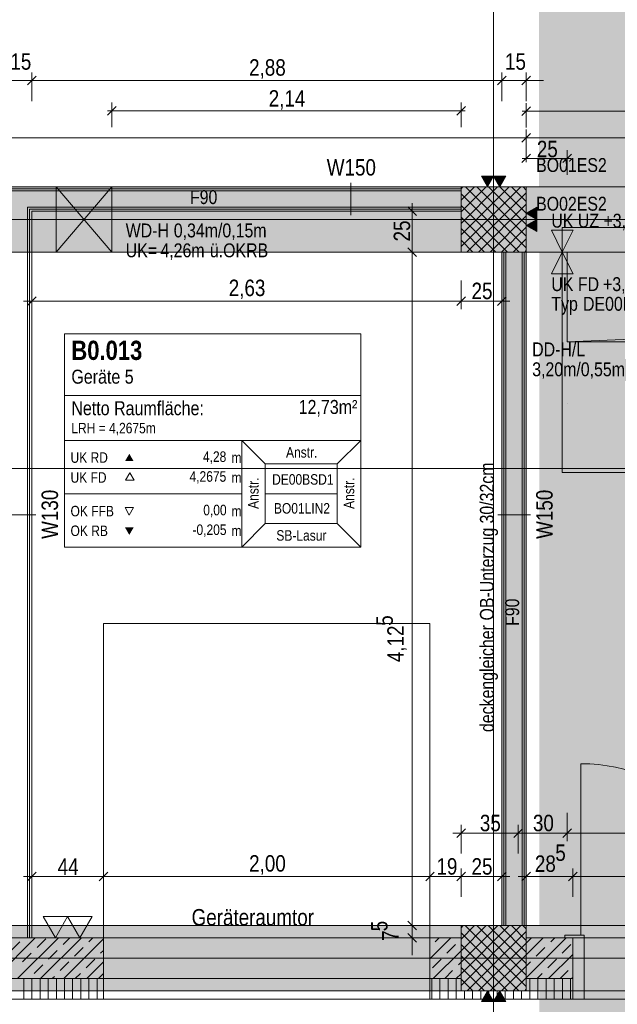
# Model space of a CAD drawing. Extents: x -720 to 300, y 62 to 1162.
# Tile 128 of 256: x -59 to 14, y 769 to 890. Entities that reach past the tile are written whole.
import ezdxf
from ezdxf.lldxf.tags import DXFTag

# ---------------------------------------------------------------- set-up
doc = ezdxf.new("R2010")
doc.units = 0
doc.layers.get('0').update_dxf_attribs({"lineweight": 13})
for name, color, linetype, lineweight, true_color in [('00 -Bauelemente -Dämmung innen', 7, 'Continuous', 9, 0xff7fe6), ('00 -Bauelemente -Gipskarton', 7, 'Continuous', 9, 0xff7fe6), ('00_Beschriftung UZ', 3, 'Continuous', 35, 0x00ff00), ('30 -33 Aussenwände- 3 Aussenstützen', 7, 'Continuous', 50, 0x0000dd), ('30 -34 Innenwände- 1 tragend', 7, 'Continuous', 13, 0xdd0806), ('30 -34 Innenwände- 11 Durchbruch', 4, 'Continuous', 9, 0x00ffff), ('30 -34 Innenwände- 2 nichttragend', 7, 'Continuous', 18, 0xff7fe6), ('30 -34 Innenwände- 4 Türen_Fenster', 7, 'Continuous', 15, 0x9955ff), ('30 -35 Decken- 1 Konstruktion-Träger- Stahlbeton', 7, 'Continuous', 13, 0x33aa00), ('30 -35 Decken- 11 Durchbruch', 5, 'Continuous', 15, 0x0000ff), ('70 -72 Beschriftung- 1 Beschriftung allgemein', 7, 'Continuous', 9, 0xff6633), ('70 -72 Beschriftung- 2 Beschriftung Bauteile', 7, 'Continuous', 9, 0x9999ff), ('70 -72 Beschriftung- 8 barrierefrei', 7, 'fein_strichliert-A06G93UC8I', 9, 0x888888), ('70 -75 Raumstempel- 1 Raumstempel', 7, 'Continuous', 25, 0xff6600), ('70 -76 Bemaßung- 2 Allgemein', 9, 'Continuous', 5, 0x808080), ('iwb_Layout BA_Markierung', 7, 'Continuous', 9, 0xbadcdc), ('iwb_Schraffur_F90_feuerbestaendig', 1, 'Continuous', 13, 0xff0000), ('iwb_Schraffur_Unterzug', 7, 'Continuous', 5, 0xffffcc), ('iwb_Sichtbeton', 2, 'Continuous', 50, 0xffff00), ('iwb_Sichtbeton-Shading', 2, 'Continuous', 50, 0xffff00)]:
    doc.layers.add(name, color=color, linetype=linetype, lineweight=lineweight, true_color=true_color)
for name, color, linetype, lineweight in [('70 -71 Achsen- 1 Gebäudeachsen', 7, 'STRICHPUNKT2-A06G93UB8I', 18), ('70 -73 Bauteildarst.- 2 verdeckt 0.15', 7, 'fein_strichliert-A06G93UC8I', 15), ('70 -75 Raumstempel- 3 Wandstempel', 7, 'Continuous', 50)]:
    doc.layers.add(name, color=color, linetype=linetype, lineweight=lineweight)
doc.styles.get("Standard").update_dxf_attribs({"font": 'ARIALN.TTF'})
tags = doc.linetypes.add('fein_strichliert-A06G93UC8I', pattern=[4, 1, -2, 1]).pattern_tags.tags
tags[8:9] = [DXFTag(74, 4), DXFTag(75, 0), DXFTag(340, '0'), DXFTag(46, 0.0), DXFTag(50, 0.0), DXFTag(44, 0.0), DXFTag(45, 0.0)]
tags[6:7] = [DXFTag(74, 4), DXFTag(75, 0), DXFTag(340, '0'), DXFTag(46, 0.0), DXFTag(50, 0.0), DXFTag(44, 0.0), DXFTag(45, 0.0)]
tags[4:5] = [DXFTag(74, 4), DXFTag(75, 0), DXFTag(340, '0'), DXFTag(46, 0.0), DXFTag(50, 0.0), DXFTag(44, 0.0), DXFTag(45, 0.0)]
tags = doc.linetypes.add('STRICHPUNKT2-A06G93UB8I', pattern=[12.7, 6.35, -3.175, 0, -3.175]).pattern_tags.tags
tags[10:11] = [DXFTag(74, 4), DXFTag(75, 0), DXFTag(340, '0'), DXFTag(46, 0.0), DXFTag(50, 0.0), DXFTag(44, 0.0), DXFTag(45, 0.0)]
tags[8:9] = [DXFTag(74, 4), DXFTag(75, 0), DXFTag(340, '0'), DXFTag(46, 0.0), DXFTag(50, 0.0), DXFTag(44, 0.0), DXFTag(45, 0.0)]
tags[6:7] = [DXFTag(74, 4), DXFTag(75, 0), DXFTag(340, '0'), DXFTag(46, 0.0), DXFTag(50, 0.0), DXFTag(44, 0.0), DXFTag(45, 0.0)]
tags[4:5] = [DXFTag(74, 4), DXFTag(75, 0), DXFTag(340, '0'), DXFTag(46, 0.0), DXFTag(50, 0.0), DXFTag(44, 0.0), DXFTag(45, 0.0)]

# ---------------------------------------------------------------- blocks, each defined once
blk = doc.blocks.new('Shading-A06G93SP8I', base_point=(-566.8, 777.11))
at = {"layer": 'iwb_Sichtbeton-Shading', "color": 51, "true_color": 0xffff7f}
for points in [[(-48.65, 777.71), (-48.65, 777.11), (-57.45, 777.71), (-57.45, 777.11)], [(-4.85, 777.71), (-4.85, 777.11), (-8.65, 777.71), (-8.65, 777.11)]]:
    blk.add_solid(points, dxfattribs=at)
blk = doc.blocks.new('Polygon-A06G93U58I')
at = {"color": 0, "linetype": 'ByBlock', "lineweight": -2, "ltscale": 0.13}
blk.add_solid([(4.85, 86.71), (4.69, 1083.81), (76.5, 86.52), (76.5, 1083.81)], dxfattribs=at)
blk = doc.blocks.new('Referenz-A06G93UD8I')
at = {"layer": '00 -Bauelemente -Dämmung innen', "color": 0, "linetype": 'Continuous', "lineweight": -2, "ltscale": 0.13}
for p, q in [((-4.85, 868.91), (-148.85, 868.91)), ((-4.85, 866.91), (-57.95, 866.91)), ((-57.95, 777.41), (-57.95, 866.91)), ((0.65, 778.91), (0.65, 861.41)), ((2.65, 778.91), (2.65, 861.41))]:
    blk.add_line(p, q, dxfattribs=at)
at = {"layer": '00 -Bauelemente -Gipskarton', "color": 0, "linetype": 'Continuous', "lineweight": -2, "ltscale": 0.13}
for p, q in [((-4.85, 869.41), (-148.85, 869.41)), ((-4.85, 869.16), (-148.85, 869.16)), ((-4.85, 868.91), (-148.85, 868.91)), ((-57.95, 777.41), (-57.95, 866.91)), ((-4.85, 866.91), (-57.95, 866.91)), ((-4.85, 866.66), (-57.7, 866.66)), ((-57.7, 777.41), (-57.7, 866.66)), ((-4.85, 866.41), (-57.45, 866.41)), ((-57.45, 777.41), (-57.45, 866.41)), ((0.15, 778.91), (0.15, 861.41)), ((0.4, 778.91), (0.4, 861.41)), ((0.65, 778.91), (0.65, 861.41)), ((2.65, 778.91), (2.65, 861.41)), ((2.9, 778.91), (2.9, 861.41)), ((3.15, 778.91), (3.15, 861.41))]:
    blk.add_line(p, q, dxfattribs=at)
at = {"layer": '30 -33 Aussenwände- 3 Aussenstützen', "color": 0, "lineweight": -2}
for p, q in [((-4.85, 869.16), (-4.61, 869.41)), ((-4.85, 867.75), (-3.19, 869.41)), ((-4.85, 866.34), (-1.78, 869.41)), ((-4.85, 864.92), (-0.36, 869.41)), ((-4.85, 863.51), (1.05, 869.41)), ((-4.85, 862.09), (2.47, 869.41)), ((-4.85, 868.53), (2.26, 861.41)), ((-4.32, 869.41), (3.15, 861.94)), ((-4.12, 861.41), (3.15, 868.68)), ((-2.91, 869.41), (3.15, 863.36)), ((-1.5, 869.41), (3.15, 864.77)), ((-0.08, 869.41), (3.15, 866.18)), ((1.33, 869.41), (3.15, 867.6)), ((2.75, 869.41), (3.15, 869.01)), ((-2.71, 861.41), (3.15, 867.27)), ((-4.85, 867.11), (0.85, 861.41)), ((-0.85, 866.41), (-0.85, 864.41)), ((-4.85, 865.7), (-0.57, 861.41)), ((-1.85, 865.41), (0.15, 865.41)), ((-1.29, 861.41), (3.15, 865.85)), ((-4.85, 864.28), (-1.98, 861.41)), ((0.12, 861.41), (3.15, 864.44)), ((-4.85, 862.87), (-3.39, 861.41)), ((1.54, 861.41), (3.15, 863.02)), ((-4.85, 861.46), (-4.81, 861.41)), ((2.95, 861.41), (3.15, 861.61)), ((-4.85, 778.65), (-4.6, 778.91)), ((-4.85, 777.24), (-3.18, 778.91)), ((-4.85, 775.83), (-1.77, 778.91)), ((-4.85, 774.41), (-0.35, 778.91)), ((-4.85, 773), (1.06, 778.91)), ((-4.85, 771.58), (2.48, 778.91)), ((-4.85, 778.02), (2.25, 770.91)), ((-4.33, 778.91), (3.15, 771.43)), ((-4.11, 770.91), (3.15, 778.17)), ((-2.92, 778.91), (3.15, 772.85)), ((-1.51, 778.91), (3.15, 774.26)), ((-0.09, 778.91), (3.15, 775.67)), ((1.32, 778.91), (3.15, 777.09)), ((2.74, 778.91), (3.15, 778.5)), ((-2.7, 770.91), (3.15, 776.76)), ((-4.85, 776.6), (0.84, 770.91)), ((-0.85, 775.91), (-0.85, 773.91)), ((-4.85, 775.19), (-0.58, 770.91)), ((-1.85, 774.91), (0.15, 774.91)), ((-1.28, 770.91), (3.15, 775.34)), ((-4.85, 773.77), (-1.99, 770.91)), ((0.13, 770.91), (3.15, 773.93)), ((-4.85, 772.36), (-3.4, 770.91)), ((1.55, 770.91), (3.15, 772.51)), ((-4.85, 770.95), (-4.82, 770.91)), ((2.96, 770.91), (3.15, 771.1))]:
    blk.add_line(p, q, dxfattribs=at)
at = {"layer": '30 -33 Aussenwände- 3 Aussenstützen', "color": 0, "linetype": 'Continuous', "lineweight": -2, "ltscale": 0.13}
for p, q in [((3.15, 869.41), (-4.85, 869.41)), ((-4.85, 869.41), (-4.85, 861.41)), ((3.15, 861.41), (3.15, 869.41)), ((-4.85, 861.41), (3.15, 861.41)), ((3.15, 778.91), (-4.85, 778.91)), ((-4.85, 778.91), (-4.85, 770.91)), ((3.15, 770.91), (3.15, 778.91)), ((-4.85, 770.91), (3.15, 770.91))]:
    blk.add_line(p, q, dxfattribs=at)
at = {"layer": '30 -34 Innenwände- 1 tragend', "color": 0, "lineweight": -2}
for p, q in [((-84.9, 777.41), (-48.65, 777.41)), ((-62.01, 772.41), (-57.01, 777.41)), ((-59.97, 775.86), (-58.91, 776.92)), ((-59.18, 772.41), (-54.18, 777.41)), ((-56.79, 776.21), (-55.73, 777.28)), ((-56.35, 772.41), (-51.35, 777.41)), ((-53.61, 776.57), (-52.76, 777.41)), ((-53.52, 772.41), (-48.65, 777.28)), ((-50.43, 776.92), (-49.94, 777.41)), ((-8.65, 774.85), (-6.1, 777.41)), ((-8.65, 777.41), (-4.85, 777.41)), ((-8, 776.92), (-7.51, 777.41)), ((3.15, 775.34), (5.22, 777.41)), ((3.15, 772.51), (8.05, 777.41)), ((3.15, 776.76), (3.8, 777.41)), ((3.15, 777.41), (8.85, 777.41)), ((6.14, 776.92), (6.63, 777.41)), ((8.85, 772.41), (8.85, 777.41)), ((-55.38, 774.8), (-54.32, 775.86)), ((-52.19, 775.15), (-51.13, 776.21)), ((-49.01, 775.51), (-48.65, 775.87)), ((-8.27, 772.41), (-4.85, 775.83)), ((-6.59, 775.51), (-5.53, 776.57)), ((4.37, 775.15), (5.43, 776.21)), ((7.56, 775.51), (8.62, 776.57)), ((-58.56, 774.45), (-57.5, 775.51)), ((-53.96, 773.39), (-52.9, 774.45)), ((-50.78, 773.74), (-49.72, 774.8)), ((-50.69, 772.41), (-48.65, 774.45)), ((-8.35, 773.74), (-7.29, 774.8)), ((-5.17, 774.09), (-4.85, 774.41)), ((3.15, 773.93), (3.67, 774.45)), ((5.79, 773.74), (6.85, 774.8)), ((5.87, 772.41), (8.85, 775.38)), ((-57.14, 773.03), (-56.08, 774.09)), ((-6.85, 772.41), (-5.88, 773.39)), ((7.29, 772.41), (8.26, 773.39)), ((-84.9, 772.41), (-48.65, 772.41)), ((-54.94, 772.41), (-54.67, 772.68)), ((-52.11, 772.41), (-51.49, 773.03)), ((-49.28, 772.41), (-48.65, 773.04)), ((-8.65, 772.41), (-4.85, 772.41)), ((-5.44, 772.41), (-4.85, 773)), ((3.15, 772.41), (8.85, 772.41)), ((4.46, 772.41), (5.08, 773.03)), ((8.7, 772.41), (8.85, 772.56))]:
    blk.add_line(p, q, dxfattribs=at)
at = {"layer": '30 -34 Innenwände- 1 tragend', "color": 0, "linetype": 'Continuous', "lineweight": -2, "ltscale": 0.13}
for p, q in [((-57.45, 777.41), (-48.65, 777.41)), ((-8.65, 777.41), (-4.85, 777.41)), ((-4.85, 777.41), (-4.85, 770.91)), ((3.15, 777.41), (8.85, 777.41)), ((3.15, 777.41), (3.15, 770.91)), ((-84.9, 769.91), (-48.65, 769.91)), ((-8.65, 769.91), (-4.85, 769.91)), ((3.15, 769.91), (8.85, 769.91))]:
    blk.add_line(p, q, dxfattribs=at)
at = {"layer": '30 -34 Innenwände- 11 Durchbruch', "color": 0, "linetype": 'Continuous', "lineweight": -2, "ltscale": 0.13}
for p, q in [((-54.45, 861.41), (-54.45, 869.41)), ((-54.45, 869.41), (-47.65, 861.41)), ((-47.65, 869.41), (-54.45, 861.41)), ((-54.45, 869.41), (-47.65, 869.41)), ((-47.65, 869.41), (-54.45, 861.41)), ((-47.65, 861.41), (-54.45, 869.41)), ((-47.65, 861.41), (-47.65, 869.41)), ((-54.45, 861.41), (-47.65, 861.41))]:
    blk.add_line(p, q, dxfattribs=at)
at = {"layer": '30 -34 Innenwände- 11 Durchbruch', "color": 0, "lineweight": -2}
for points in [[(-54.45, 861.41), (-54.45, 869.41), (-51.05, 865.41)], [(-47.65, 861.41), (-51.05, 865.41), (-47.65, 869.41)]]:
    blk.add_solid(points, dxfattribs=at)
at = {"layer": '30 -34 Innenwände- 2 nichttragend', "color": 0, "linetype": 'Continuous', "lineweight": -2, "ltscale": 0.13}
for p, q in [((-4.85, 869.41), (-148.85, 869.41)), ((-4.85, 869.41), (-4.85, 866.41)), ((-57.45, 777.41), (-57.45, 866.41)), ((-4.85, 866.41), (-57.45, 866.41)), ((3.15, 861.41), (0.15, 861.41)), ((0.15, 778.91), (0.15, 861.41)), ((3.15, 778.91), (3.15, 861.41)), ((3.15, 778.91), (0.15, 778.91)), ((3.15, 770.91), (-4.85, 770.91)), ((3.15, 769.91), (-4.85, 769.91))]:
    blk.add_line(p, q, dxfattribs=at)
at = {"layer": '30 -34 Innenwände- 2 nichttragend', "color": 0, "lineweight": -2}
for p, q in [((8.85, 777.41), (7.85, 777.41)), ((-84.9, 772.41), (-48.65, 772.41)), ((-58.43, 769.91), (-58.43, 772.41)), ((-57.43, 769.91), (-57.43, 772.41)), ((-56.43, 769.91), (-56.43, 772.41)), ((-55.43, 769.91), (-55.43, 772.41)), ((-54.43, 769.91), (-54.43, 772.41)), ((-53.43, 769.91), (-53.43, 772.41)), ((-52.43, 769.91), (-52.43, 772.41)), ((-51.43, 769.91), (-51.43, 772.41)), ((-50.43, 769.91), (-50.43, 772.41)), ((-49.43, 769.91), (-49.43, 772.41)), ((-8.65, 772.41), (-4.85, 772.41)), ((-8.43, 769.91), (-8.43, 772.41)), ((-7.43, 769.91), (-7.43, 772.41)), ((-6.43, 769.91), (-6.43, 772.41)), ((-5.43, 769.91), (-5.43, 772.41)), ((3.15, 772.41), (8.85, 772.41)), ((3.57, 769.91), (3.57, 772.41)), ((4.57, 769.91), (4.57, 772.41)), ((5.57, 769.91), (5.57, 772.41)), ((6.57, 769.91), (6.57, 772.41)), ((7.57, 769.91), (7.57, 772.41)), ((8.57, 769.91), (8.57, 772.41)), ((8.85, 769.91), (8.85, 772.41)), ((3.15, 770.91), (-4.85, 770.91)), ((-4.43, 770.91), (-4.43, 769.91)), ((-3.43, 770.91), (-3.43, 769.91)), ((-2.43, 770.91), (-2.43, 769.91)), ((-1.43, 770.91), (-1.43, 769.91)), ((-0.43, 770.91), (-0.43, 769.91)), ((0.57, 770.91), (0.57, 769.91)), ((1.57, 770.91), (1.57, 769.91)), ((2.57, 770.91), (2.57, 769.91)), ((-84.9, 769.91), (-48.65, 769.91)), ((-8.65, 769.91), (-4.85, 769.91)), ((3.15, 769.91), (-4.85, 769.91)), ((3.15, 769.91), (8.85, 769.91))]:
    blk.add_line(p, q, dxfattribs=at)
at = {"layer": '30 -34 Innenwände- 4 Türen_Fenster', "color": 0, "linetype": 'fein_strichliert-A06G93UC8I', "lineweight": -2, "ltscale": 0.13}
for p, q in [((9.85, 777.73), (9.85, 798.73)), ((8.85, 777.41), (31.85, 777.41)), ((8.85, 769.91), (31.85, 769.91))]:
    blk.add_line(p, q, dxfattribs=at)
at = {"layer": '30 -34 Innenwände- 4 Türen_Fenster', "color": 0, "linetype": 'Continuous', "lineweight": -2, "ltscale": 0.13}
for p, q in [((-48.65, 769.91), (-48.65, 777.41)), ((-48.65, 777.41), (-8.65, 777.41)), ((-48.65, 777.41), (-8.65, 777.41)), ((-8.65, 777.41), (-8.65, 769.91)), ((9.85, 777.73), (7.85, 777.73)), ((7.85, 777.73), (7.85, 777.41)), ((7.85, 777.41), (8.85, 777.41)), ((8.85, 777.41), (8.85, 769.91)), ((10.25, 777.73), (9.85, 777.73)), ((10.25, 769.91), (10.25, 777.73)), ((-48.65, 772.41), (-8.65, 772.41)), ((-48.65, 772.41), (-8.65, 772.41)), ((-8.65, 769.91), (-48.65, 769.91)), ((-48.65, 769.91), (-8.65, 769.91)), ((8.85, 769.91), (10.25, 769.91))]:
    blk.add_line(p, q, dxfattribs=at)
at = {"layer": '30 -34 Innenwände- 4 Türen_Fenster', "color": 0, "linetype": 'fein_strichliert-A06G93UC8I', "lineweight": -2, "ltscale": 0.13}
blk.add_ellipse((9.85, 777.73), major_axis=(21, 0), ratio=1, start_param=0, end_param=1.570796, dxfattribs=at)
at = {"layer": '30 -35 Decken- 1 Konstruktion-Träger- Stahlbeton', "color": 0, "linetype": 'fein_strichliert-A06G93UC8I', "lineweight": -2, "ltscale": 0.13}
for p, q in [((-611.35, 869.41), (76.46, 869.41)), ((-611.35, 861.41), (76.46, 861.41)), ((-604.85, 778.91), (76.46, 778.91)), ((-604.85, 770.91), (76.46, 770.91))]:
    blk.add_line(p, q, dxfattribs=at)
at = {"layer": '30 -35 Decken- 11 Durchbruch', "color": 0, "linetype": 'Continuous', "lineweight": -2, "ltscale": 0.13}
for p, q in [((8.15, 850.41), (8.15, 861.41)), ((8.15, 861.41), (72.15, 861.41)), ((59.35, 852.61), (8.15, 850.41)), ((8.15, 850.41), (72.15, 850.41))]:
    blk.add_line(p, q, dxfattribs=at)
at = {"layer": '30 -35 Decken- 11 Durchbruch', "color": 0, "lineweight": -2}
blk.add_solid([(59.35, 850.41), (8.15, 850.41), (59.35, 852.61)], dxfattribs=at)
at = {"layer": '70 -71 Achsen- 1 Gebäudeachsen', "color": 0, "linetype": 'STRICHPUNKT2-A06G93UB8I', "lineweight": -2, "ltscale": 0.13}
for p, q in [((-0.85, 1084.85), (-0.85, 85.41)), ((-682.36, 865.41), (76.46, 865.41)), ((-682.36, 834.91), (76.46, 834.91)), ((-682.36, 774.91), (76.46, 774.91))]:
    blk.add_line(p, q, dxfattribs=at)
at = {"layer": '70 -72 Beschriftung- 1 Beschriftung allgemein', "color": 0, "linetype": 'Continuous', "lineweight": -2, "ltscale": 0.13}
for p, q in [((7.55, 861.41), (6.22, 864.08)), ((6.22, 864.08), (8.89, 864.08)), ((8.89, 864.08), (7.55, 861.41)), ((7.55, 861.41), (6.22, 858.74)), ((8.89, 858.74), (7.55, 861.41)), ((6.22, 858.74), (8.89, 858.74))]:
    blk.add_line(p, q, dxfattribs=at)
at = {"layer": '70 -72 Beschriftung- 2 Beschriftung Bauteile', "color": 0, "lineweight": -2}
for p, q in [((-1.6, 869.41), (-2.35, 870.71)), ((-2.35, 870.71), (-0.85, 870.71)), ((-0.85, 870.71), (-1.6, 869.41)), ((-0.1, 869.41), (-0.85, 870.71)), ((-0.85, 870.71), (0.65, 870.71)), ((0.65, 870.71), (-0.1, 869.41)), ((3.15, 866.16), (4.45, 866.91)), ((4.45, 865.41), (3.15, 866.16)), ((4.45, 866.91), (4.45, 865.41)), ((3.15, 864.66), (4.45, 865.41)), ((4.45, 865.41), (4.45, 863.91)), ((4.45, 863.91), (3.15, 864.66)), ((-54.55, 777.41), (-56.05, 780.01)), ((-56.05, 780.01), (-53.05, 780.01)), ((-53.05, 780.01), (-54.55, 777.41)), ((-51.55, 777.41), (-53.05, 780.01)), ((-53.05, 780.01), (-50.05, 780.01)), ((-50.05, 780.01), (-51.55, 777.41)), ((-1.6, 770.91), (-2.35, 769.61)), ((-0.85, 769.61), (-1.6, 770.91)), ((-0.1, 770.91), (-0.85, 769.61)), ((0.65, 769.61), (-0.1, 770.91)), ((-2.35, 769.61), (-0.85, 769.61)), ((-0.85, 769.61), (0.65, 769.61))]:
    blk.add_line(p, q, dxfattribs=at)
for points in [[(-1.6, 869.41), (-2.35, 870.71), (-1.6, 870.71)], [(-1.6, 869.41), (-1.6, 870.71), (-0.85, 870.71)], [(-0.1, 869.41), (-0.85, 870.71), (-0.1, 870.71)], [(-0.1, 869.41), (-0.1, 870.71), (0.65, 870.71)], [(4.45, 865.41), (3.15, 866.16), (4.45, 866.91)], [(4.45, 863.91), (3.15, 864.66), (4.45, 865.41)], [(-1.6, 769.61), (-2.35, 769.61), (-1.6, 770.91)], [(-1.6, 769.61), (-1.6, 770.91), (-0.85, 769.61)], [(-0.1, 769.61), (-0.85, 769.61), (-0.1, 770.91)], [(-0.1, 769.61), (-0.1, 770.91), (0.65, 769.61)]]:
    blk.add_solid(points, dxfattribs=at)
at = {"layer": '70 -72 Beschriftung- 8 barrierefrei', "color": 0, "linetype": 'fein_strichliert-A06G93UC8I', "lineweight": -2, "ltscale": 0.13}
for p, q in [((7.55, 864.41), (37.55, 864.41)), ((7.55, 834.41), (7.55, 864.41)), ((37.55, 834.41), (7.55, 834.41))]:
    blk.add_line(p, q, dxfattribs=at)
at = {"layer": '70 -73 Bauteildarst.- 2 verdeckt 0.15', "color": 0, "linetype": 'fein_strichliert-A06G93UC8I', "lineweight": -2, "ltscale": 0.13}
for p, q in [((37.55, 869.41), (3.15, 869.41)), ((-8.65, 815.91), (-48.65, 815.91)), ((-48.65, 815.91), (-48.65, 777.41)), ((-8.65, 777.41), (-8.65, 815.91))]:
    blk.add_line(p, q, dxfattribs=at)
at = {"layer": '70 -75 Raumstempel- 1 Raumstempel', "color": 0, "lineweight": -2}
for p, q in [((-53.45, 851.41), (-53.45, 825.27)), ((-17.13, 851.41), (-53.45, 851.41)), ((-17.13, 825.27), (-17.13, 851.41)), ((-17.13, 843.82), (-53.45, 843.82)), ((-53.45, 838.34), (-31.72, 838.34)), ((-28.84, 835.45), (-31.72, 838.34)), ((-17.13, 838.34), (-31.72, 838.34)), ((-31.72, 838.34), (-31.72, 825.27)), ((-20.01, 835.45), (-17.13, 838.34)), ((-28.84, 828.17), (-28.84, 835.45)), ((-28.84, 835.45), (-20.01, 835.45)), ((-20.01, 828.17), (-20.01, 835.45)), ((-45.42, 834.38), (-45.94, 833.48)), ((-45.94, 833.48), (-44.89, 833.48)), ((-44.89, 833.48), (-45.42, 834.38)), ((-53.45, 831.81), (-31.72, 831.81)), ((-20.01, 831.81), (-28.84, 831.81)), ((-45.49, 829.2), (-46.01, 830.11)), ((-46.01, 830.11), (-44.96, 830.11)), ((-44.96, 830.11), (-45.49, 829.2)), ((-28.84, 828.17), (-31.72, 825.27)), ((-28.84, 828.17), (-20.01, 828.17)), ((-20.01, 828.17), (-17.13, 825.27)), ((-17.13, 825.27), (-53.45, 825.27))]:
    blk.add_line(p, q, dxfattribs=at)
for points in [[(-44.96, 835.8), (-45.49, 836.7), (-46.01, 835.8)], [(-44.96, 827.67), (-45.49, 826.76), (-46.01, 827.67)]]:
    blk.add_solid(points, dxfattribs=at)
at = {"layer": '70 -75 Raumstempel- 3 Wandstempel', "color": 0, "linetype": 'Continuous', "lineweight": -2, "ltscale": 0.13}
for p, q in [((-18.35, 869.91), (-18.35, 865.91)), ((-56.95, 829.21), (-60.95, 829.21)), ((3.65, 829.21), (-0.35, 829.21))]:
    blk.add_line(p, q, dxfattribs=at)
at = {"layer": '70 -76 Bemaßung- 2 Allgemein', "color": 0, "linetype": 'Continuous', "lineweight": -2, "ltscale": 0.13}
for p, q in [((-57.98, 881.88), (-56.92, 882.94)), ((-57.98, 881.88), (-56.92, 882.94)), ((-57.45, 879.91), (-57.45, 883.41)), ((-57.45, 879.91), (-57.45, 883.41)), ((0.68, 882.94), (-0.38, 881.88)), ((0.68, 882.94), (-0.38, 881.88)), ((0.15, 879.91), (0.15, 883.41)), ((0.15, 879.91), (0.15, 883.41)), ((2.62, 881.88), (3.68, 882.94)), ((3.15, 879.91), (3.15, 883.41)), ((-57.45, 882.41), (-60.45, 882.41)), ((-58.45, 882.41), (-56.39, 882.41)), ((-58.45, 882.41), (-56.39, 882.41)), ((-0.91, 882.41), (-56.39, 882.41)), ((-56.39, 882.41), (-55.33, 882.41)), ((-0.91, 882.41), (-1.97, 882.41)), ((1.15, 882.41), (-0.91, 882.41)), ((1.15, 882.41), (-0.91, 882.41)), ((3.15, 882.41), (0.15, 882.41)), ((2.15, 882.41), (4.21, 882.41)), ((4.21, 882.41), (5.27, 882.41)), ((-47.65, 876.72), (-47.65, 879.72)), ((-4.85, 876.72), (-4.85, 879.72)), ((3.15, 876.65), (3.15, 879.65)), ((-48.18, 878.19), (-47.12, 879.25)), ((-48.15, 878.72), (-46.59, 878.72)), ((-5.91, 878.72), (-46.59, 878.72)), ((-4.35, 878.72), (-5.91, 878.72)), ((-4.32, 879.25), (-5.38, 878.19)), ((2.62, 878.12), (3.68, 879.18)), ((2.65, 878.65), (4.21, 878.65)), ((30.29, 878.65), (4.21, 878.65)), ((2.62, 874.88), (3.68, 875.94)), ((3.68, 875.94), (2.62, 874.88)), ((3.15, 872.91), (3.15, 876.41)), ((3.15, 872.91), (3.15, 876.41)), ((2.09, 875.41), (-265.39, 875.41)), ((4.15, 875.41), (2.09, 875.41)), ((2.15, 875.41), (4.21, 875.41)), ((36.49, 875.41), (4.21, 875.41)), ((2.62, 872.36), (3.68, 873.42)), ((3.15, 872.41), (3.15, 873.89)), ((8.68, 873.42), (7.62, 872.36)), ((8.15, 870.89), (8.15, 873.89)), ((2.65, 872.89), (4.21, 872.89)), ((7.09, 872.89), (4.21, 872.89)), ((8.65, 872.89), (7.09, 872.89)), ((-10.85, 867.41), (-10.85, 865.35)), ((-8.35, 866.41), (-11.85, 866.41)), ((-11.38, 866.94), (-10.32, 865.88)), ((-10.85, 862.47), (-10.85, 865.35)), ((-10.85, 860.41), (-10.85, 862.47)), ((-10.85, 862.41), (-10.85, 860.35)), ((-8.35, 861.41), (-11.85, 861.41)), ((-8.35, 861.41), (-11.85, 861.41)), ((-11.38, 861.94), (-10.32, 860.88)), ((-10.32, 860.88), (-11.38, 861.94)), ((-10.85, 779.97), (-10.85, 860.35)), ((-57.45, 857.91), (-57.45, 854.41)), ((-4.85, 857.91), (-4.85, 854.41)), ((-4.85, 857.91), (-4.85, 854.41)), ((0.15, 857.91), (0.15, 854.41)), ((-58.45, 855.41), (-56.39, 855.41)), ((-57.98, 854.88), (-56.92, 855.94)), ((-5.91, 855.41), (-56.39, 855.41)), ((-3.85, 855.41), (-5.91, 855.41)), ((-5.85, 855.41), (-3.79, 855.41)), ((-4.32, 855.94), (-5.38, 854.88)), ((-5.38, 854.88), (-4.32, 855.94)), ((-0.91, 855.41), (-3.79, 855.41)), ((1.15, 855.41), (-0.91, 855.41)), ((0.68, 855.94), (-0.38, 854.88)), ((8.15, 792.73), (8.15, 789.23)), ((8.15, 792.73), (8.15, 789.23)), ((-4.85, 787.73), (-4.85, 791.23)), ((2.15, 787.73), (2.15, 791.23)), ((2.15, 787.73), (2.15, 791.23)), ((-5.85, 790.23), (-3.79, 790.23)), ((-5.38, 789.69), (-4.32, 790.76)), ((1.09, 790.23), (-3.79, 790.23)), ((3.15, 790.23), (1.09, 790.23)), ((1.15, 790.23), (3.21, 790.23)), ((1.62, 789.69), (2.68, 790.76)), ((2.68, 790.76), (1.62, 789.69)), ((7.09, 790.23), (3.21, 790.23)), ((9.15, 790.23), (7.09, 790.23)), ((7.15, 790.23), (9.21, 790.23)), ((8.68, 790.76), (7.62, 789.69)), ((7.62, 789.69), (8.68, 790.76)), ((71.09, 790.23), (9.21, 790.23)), ((-57.98, 784.38), (-56.92, 785.44)), ((-57.45, 782.41), (-57.45, 785.91)), ((-49.18, 784.38), (-48.12, 785.44)), ((-48.12, 785.44), (-49.18, 784.38)), ((-48.65, 782.41), (-48.65, 785.91)), ((-48.65, 782.41), (-48.65, 785.91)), ((-8.12, 785.44), (-9.18, 784.38)), ((-9.18, 784.38), (-8.12, 785.44)), ((-8.65, 782.41), (-8.65, 785.91)), ((-8.65, 782.41), (-8.65, 785.91)), ((-5.38, 784.38), (-4.32, 785.44)), ((-4.32, 785.44), (-5.38, 784.38)), ((-4.85, 782.41), (-4.85, 785.91)), ((-4.85, 782.41), (-4.85, 785.91)), ((0.68, 785.44), (-0.38, 784.38)), ((0.15, 782.41), (0.15, 785.91)), ((2.62, 784.38), (3.68, 785.44)), ((3.15, 782.41), (3.15, 785.91)), ((8.32, 784.38), (9.38, 785.44)), ((9.38, 785.44), (8.32, 784.38)), ((8.85, 782.41), (8.85, 785.91)), ((8.85, 782.41), (8.85, 785.91)), ((-58.45, 784.91), (-56.39, 784.91)), ((-49.71, 784.91), (-56.39, 784.91)), ((-47.65, 784.91), (-49.71, 784.91)), ((-49.65, 784.91), (-47.59, 784.91)), ((-9.71, 784.91), (-47.59, 784.91)), ((-7.65, 784.91), (-9.71, 784.91)), ((-9.65, 784.91), (-7.59, 784.91)), ((-5.91, 784.91), (-7.59, 784.91)), ((-3.85, 784.91), (-5.91, 784.91)), ((-5.85, 784.91), (-3.79, 784.91)), ((-0.91, 784.91), (-3.79, 784.91)), ((1.15, 784.91), (-0.91, 784.91)), ((2.15, 784.91), (4.21, 784.91)), ((7.79, 784.91), (4.21, 784.91)), ((9.85, 784.91), (7.79, 784.91)), ((7.85, 784.91), (9.91, 784.91)), ((30.79, 784.91), (9.91, 784.91)), ((-10.85, 779.97), (-10.85, 781.03)), ((-10.32, 778.38), (-11.38, 779.44)), ((-10.32, 778.38), (-11.38, 779.44)), ((-10.85, 777.91), (-10.85, 779.97)), ((-10.85, 777.91), (-10.85, 779.97)), ((-8.35, 778.91), (-11.85, 778.91)), ((-8.35, 778.91), (-11.85, 778.91)), ((-11.38, 777.94), (-10.32, 776.88)), ((-10.85, 777.41), (-10.85, 778.91)), ((-10.85, 778.41), (-10.85, 776.35)), ((-8.35, 777.41), (-11.85, 777.41)), ((-10.85, 776.35), (-10.85, 775.29))]:
    blk.add_line(p, q, dxfattribs=at)
at = {"layer": '00_Beschriftung UZ', "color": 0, "linetype": 'ByBlock', "lineweight": -2, "ltscale": 0.13, "char_height": 1.5103, "attachment_point": 1}
for s, insert in [('{\\fArial Narrow;UK RD +4,28m/4,28m}', (-77.63, 873.96)), ('{\\fArial Narrow;UK UZ +3,90m/3,90m}', (-77.63, 866.07)), ('{\\fArial Narrow;UK RD +4,28m/4,28m}', (-77.63, 858.19))]:
    blk.add_mtext(s, dxfattribs=dict(at, insert=insert))
at = {"layer": '30 -34 Innenwände- 11 Durchbruch', "color": 0, "linetype": 'Continuous', "lineweight": -2, "ltscale": 0.13, "char_height": 1.7, "attachment_point": 1}
for s, insert in [('{\\fArial Narrow;WD-H}', (-45.93, 864.91)), ('{\\fArial Narrow;0,34m/0,15m}', (-40.04, 864.91)), ('{\\fArial Narrow;UK=}', (-45.93, 862.47)), ('{\\fArial Narrow;4,26m}', (-41.68, 862.47)), ('{\\fArial Narrow;ü.OKRB}', (-35.62, 862.47))]:
    blk.add_mtext(s, dxfattribs=dict(at, insert=insert))
at = {"layer": '30 -35 Decken- 11 Durchbruch', "color": 0, "linetype": 'Continuous', "lineweight": -2, "ltscale": 0.13, "char_height": 1.7, "attachment_point": 1}
for s, insert in [('{\\fArial Narrow;DD-H/L}', (3.87, 850.34)), ('{\\fArial Narrow;3,20m/0,55m}', (3.87, 847.9))]:
    blk.add_mtext(s, dxfattribs=dict(at, insert=insert))
at = {"layer": '30 -35 Decken- 11 Durchbruch', "color": 0, "linetype": 'ByBlock', "lineweight": -2, "ltscale": 0.13, "insert": (8.15, 842.86), "char_height": 0.0036, "attachment_point": 1}
for s in ['{\\fArial Narrow;prm2_type}', '{\\fArial Narrow;prm5_value}', '{\\fArial Narrow;prm0_value}', '{\\fArial Narrow;IFC_UUID}', '{\\fArial Narrow;instanceID}', '{\\fArial Narrow;prm4_type}', '{\\fArial Narrow;prm2_name}', '{\\fArial Narrow;prm7_type}', '{\\fArial Narrow;prm5_type}', '{\\fArial Narrow;prm6_type}', '{\\fArial Narrow;prm2_value}', '{\\fArial Narrow;prm3_value}', '{\\fArial Narrow;prm6_value}', '{\\fArial Narrow;prm1_name}', '{\\fArial Narrow;prm0_name}', '{\\fArial Narrow;prm3_name}', '{\\fArial Narrow;prm0_type}', '{\\fArial Narrow;prm4_name}', '{\\fArial Narrow;prm4_value}', '{\\fArial Narrow;prm3_type}', '{\\fArial Narrow;prm5_name}', '{\\fArial Narrow;prm1_type}', '{\\fArial Narrow;prm7_name}', '{\\fArial Narrow;prm6_name}', '{\\fArial Narrow;prm1_value}', '{\\fArial Narrow;prm7_value}']:
    blk.add_mtext(s, dxfattribs=at)
at = {"layer": '70 -72 Beschriftung- 1 Beschriftung allgemein', "color": 0, "linetype": 'Continuous', "lineweight": -2, "ltscale": 0.13, "attachment_point": 1}
for s, insert, char_height in [('{\\fArial Narrow;BO01ES2}', (4.35, 872.92), 1.7), ('{\\fArial Narrow;BO02ES2}', (4.35, 868.18), 1.7), ('{\\fArial Narrow;UK UZ +3,90m}', (6.22, 866.1), 1.7), ('{\\fArial Narrow;UK}', (6.22, 858.33), 1.7), ('{\\fArial Narrow;FD}', (9.47, 858.33), 1.7), ('{\\fArial Narrow;+3,54m}', (12.55, 858.33), 1.7), ('{\\fArial Narrow;Typ}', (6.22, 855.92), 1.7), ('{\\fArial Narrow;DE00HWAK6}', (10.1, 855.92), 1.7), ('{\\fArial Narrow;Geräteraumtor}', (-37.86, 780.93), 2.0138)]:
    blk.add_mtext(s, dxfattribs=dict(at, insert=insert, char_height=char_height))
at = {"layer": '70 -72 Beschriftung- 1 Beschriftung allgemein', "color": 0, "linetype": 'Continuous', "lineweight": -2, "ltscale": 0.13, "char_height": 1.7, "attachment_point": 1, "rotation": 90}
for s, insert in [('{\\fArial Narrow;30/32cm}', (-2.53, 828.16)), ('{\\fArial Narrow;OB-Unterzug}', (-2.53, 816.28)), ('{\\fArial Narrow;deckengleicher}', (-2.53, 802.61))]:
    blk.add_mtext(s, dxfattribs=dict(at, insert=insert))
at = {"layer": '70 -75 Raumstempel- 1 Raumstempel', "color": 0, "linetype": 'Continuous', "lineweight": -2, "ltscale": 0.13, "attachment_point": 1}
for s, insert, char_height, rotation in [('{\\fArial Narrow|b1|i0;B0.013}', (-52.59, 850.55), 2.3536, 0), ('{\\fArial Narrow;Geräte 5}', (-52.59, 847), 1.7117, 0), ('{\\fArial Narrow;Netto Raumfläche:}', (-52.59, 843.14), 1.7117, 0), ('{\\fArial Narrow;12,73m²}', (-24.74, 843.29), 1.7117, 0), ('{\\fArial Narrow;LRH = 4,2675m}', (-52.59, 840.49), 1.2838, 0), ('{\\fArial Narrow;Anstr.}', (-26.29, 837.52), 1.2838, 0), ('{\\fArial Narrow;UK RD}', (-52.69, 836.88), 1.2838, 0), ('{\\fArial Narrow;4,28}', (-36.47, 836.99), 1.2838, 0), ('{\\fArial Narrow;m}', (-32.97, 836.87), 1.2838, 0), ('{\\fArial Narrow;UK FD}', (-52.69, 834.44), 1.2838, 0), ('{\\fArial Narrow;4,2675}', (-38.11, 834.56), 1.2838, 0), ('{\\fArial Narrow;m}', (-32.97, 834.43), 1.2838, 0), ('{\\fArial Narrow;Anstr.}', (-30.94, 829.95), 1.2838, 90), ('{\\fArial Narrow;DE00BSD1}', (-27.99, 834.2), 1.2838, 0), ('{\\fArial Narrow;Anstr.}', (-19.22, 829.95), 1.2838, 90), ('{\\fArial Narrow;OK FFB}', (-52.69, 830.32), 1.2838, 0), ('{\\fArial Narrow;0,00}', (-36.43, 830.45), 1.2838, 0), ('{\\fArial Narrow;m}', (-32.97, 830.32), 1.2838, 0), ('{\\fArial Narrow;BO01LIN2}', (-27.77, 830.66), 1.2838, 0), ('{\\fArial Narrow;OK RB}', (-52.69, 827.91), 1.2838, 0), ('{\\fArial Narrow;-0,205}', (-37.75, 828.04), 1.2838, 0), ('{\\fArial Narrow;m}', (-32.97, 827.91), 1.2838, 0), ('{\\fArial Narrow;SB-Lasur}', (-27.47, 827.34), 1.2838, 0)]:
    blk.add_mtext(s, dxfattribs=dict(at, insert=insert, char_height=char_height, rotation=rotation))
at = {"layer": '70 -75 Raumstempel- 3 Wandstempel', "color": 0, "linetype": 'Continuous', "lineweight": -2, "ltscale": 0.13, "attachment_point": 1}
for s, insert, char_height in [('{\\fArial Narrow;W150}', (-21.3, 872.79), 2.0138), ('{\\fArial Narrow;F90}', (-38.06, 868.99), 1.7)]:
    blk.add_mtext(s, dxfattribs=dict(at, insert=insert, char_height=char_height))
at = {"layer": '70 -75 Raumstempel- 3 Wandstempel', "color": 0, "linetype": 'Continuous', "lineweight": -2, "ltscale": 0.13, "attachment_point": 1, "rotation": 90}
for s, insert, char_height in [('{\\fArial Narrow;W130}', (-56.24, 826.27), 2.0138), ('{\\fArial Narrow;W150}', (4.36, 826.27), 2.0138), ('{\\fArial Narrow;F90}', (0.57, 815.61), 1.7)]:
    blk.add_mtext(s, dxfattribs=dict(at, insert=insert, char_height=char_height))
at = {"layer": '70 -76 Bemaßung- 2 Allgemein', "color": 0, "linetype": 'Continuous', "lineweight": -2, "ltscale": 0.13, "char_height": 2.0138, "attachment_point": 1}
for s, insert in [('{\\fArial Narrow;15}', (-60.06, 885.76)), ('{\\fArial Narrow;15}', (0.54, 885.76)), ('{\\fArial Narrow;2,88}', (-30.81, 885.03)), ('{\\fArial Narrow;2,14}', (-28.41, 881.24)), ('{\\fArial Narrow;25}', (4.44, 875.04)), ('{\\fArial Narrow;2,63}', (-33.31, 858.03)), ('{\\fArial Narrow;25}', (-3.56, 857.66)), ('{\\fArial Narrow;35}', (-2.54, 792.48)), ('{\\fArial Narrow;30}', (3.96, 792.48)), ('{\\fArial Narrow;5}', (6.7, 788.84)), ('{\\fArial Narrow;44}', (-54.27, 787.13)), ('{\\fArial Narrow;2,00}', (-30.81, 787.53)), ('{\\fArial Narrow;19}', (-7.86, 787.16)), ('{\\fArial Narrow;25}', (-3.56, 787.16)), ('{\\fArial Narrow;28}', (4.2, 787.5))]:
    blk.add_mtext(s, dxfattribs=dict(at, insert=insert))
at = {"layer": '70 -76 Bemaßung- 2 Allgemein', "color": 0, "linetype": 'Continuous', "lineweight": -2, "ltscale": 0.13, "char_height": 2.0138, "attachment_point": 1, "rotation": 90}
for s, insert in [('{\\fArial Narrow;25}', (-13.1, 862.71)), ('{\\fArial Narrow;5}', (-15.22, 815.63)), ('{\\fArial Narrow;4,12}', (-13.88, 811.17)), ('{\\fArial Narrow;5}', (-15.86, 778.2)), ('{\\fArial Narrow;7}', (-14.52, 777.03))]:
    blk.add_mtext(s, dxfattribs=dict(at, insert=insert))
blk = doc.blocks.new('Referenz-A06G93UF8I')
at = {"layer": 'iwb_Schraffur_F90_feuerbestaendig', "linetype": 'Continuous', "ltscale": 0.13}
blk.add_hatch(color=256, dxfattribs=at).paths.add_polyline_path([(-266.5, 869.41), (3.15, 869.41), (3.15, 777.41), (8.85, 777.41), (8.85, 772.41), (0.15, 772.41), (0.15, 866.41), (-263.5, 866.41), (-263.5, 772.41), (-272.15, 772.41), (-272.15, 777.41), (-266.5, 777.41)])
at = {"layer": 'iwb_Schraffur_Unterzug', "linetype": 'Continuous', "ltscale": 0.13}
for points in [[(-606.35, 865.41), (-606.35, 869.41), (76.46, 869.41)], [(-606.35, 865.41), (76.46, 869.41), (76.46, 867.66)], [(-606.35, 865.41), (76.46, 867.66), (76.46, 863.17)], [(-606.35, 865.41), (76.46, 863.17), (76.46, 861.41)], [(-606.35, 865.41), (76.46, 861.41), (-606.35, 861.41)], [(-682.36, 778.91), (76.46, 778.91), (76.46, 776.04)], [(-682.36, 778.91), (76.46, 776.04), (-682.36, 775.17)], [(-682.36, 775.17), (76.46, 776.04), (76.46, 773.78)], [(-682.36, 775.17), (76.46, 773.78), (-682.36, 774.65)], [(-682.36, 774.65), (76.46, 773.78), (76.46, 770.91)], [(-682.36, 774.65), (76.46, 770.91), (-682.36, 770.91)]]:
    blk.add_solid(points, dxfattribs=at)
at = {"layer": 'iwb_Sichtbeton', "linetype": 'Continuous', "ltscale": 0.5}
for points in [[(-48.65, 777.71), (-48.65, 777.11), (-57.45, 777.71), (-57.45, 777.11)], [(-4.85, 777.71), (-4.85, 777.11), (-8.65, 777.71), (-8.65, 777.11)]]:
    blk.add_solid(points, dxfattribs=at)

msp = doc.modelspace()

# ---------------------------------------------------------------- block references
at = {"color": 8, "lineweight": 13, "ltscale": 0.13, "true_color": 0x808080}
msp.add_blockref('Referenz-A06G93UD8I', (0, 0), dxfattribs=at)
at = {"color": 8, "lineweight": 25, "ltscale": 0.25, "true_color": 0x808080}
msp.add_blockref('Referenz-A06G93UF8I', (0, 0), dxfattribs=at)
msp.add_blockref('Shading-A06G93SP8I', (-566.8, 777.11))
at = {"layer": 'iwb_Layout BA_Markierung', "ltscale": 0.13}
msp.add_blockref('Polygon-A06G93U58I', (0, 0), dxfattribs=at)

doc.saveas('drawing.dxf')
